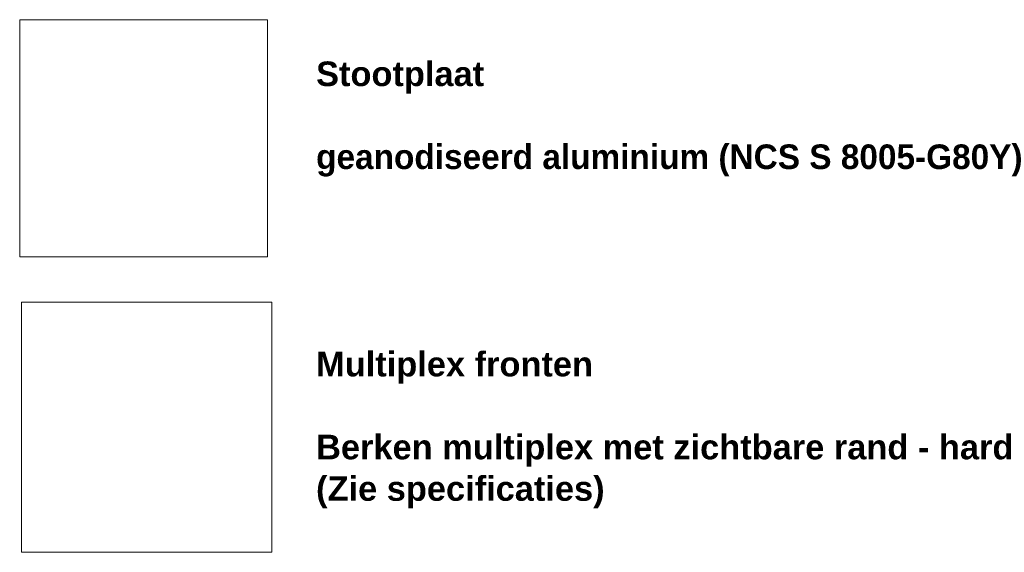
# Model space of a CAD drawing. Header units: millimetres. Extents: x 105751 to 149560, y -70775 to 99880.
# Tile 6 of 10: x 137511 to 145512, y 14428 to 18761. Entities that reach past the tile are written whole.
import ezdxf

# ---------------------------------------------------------------- set-up
doc = ezdxf.new("R2010")
doc.units = ezdxf.units.MM
doc.linetypes.add('Dash', pattern=[6.35, 3.175, -3.175])
doc.layers.add('A09-G--', color=8, linetype='Dash', lineweight=5)
doc.layers.add('A09-NT--3', color=7, linetype='Continuous', lineweight=5)
doc.styles.add('Arial_B_1', font='arialbd.ttf', dxfattribs={"height": 200})
picture_1 = doc.add_image_def('image1.jpg', size_in_pixel=(1021, 1021))
picture_2 = doc.add_image_def('image3.png', size_in_pixel=(527, 505))

msp = doc.modelspace()

# ---------------------------------------------------------------- texts
at = {"layer": 'A09-NT--3', "char_height": 200, "attachment_point": 1, "style": 'Arial_B_1', "bg_fill": 3, "box_fill_scale": 1.25, "bg_fill_color": 256, "bg_fill_true_color": 13158600, "bg_fill_transparency": 0}
for s, insert, width in [('Stootplaat ', (139919.7, 18420.5), 1771.729), ('geanodiseerd aluminium (NCS S 8005-G80Y) ', (139919.7, 17745.8), 7375.525), ('Multiplex fronten', (139919.7, 16059.3), 2773.839), ('Berken multiplex met zichtbare rand - hardwaxolie', (139919.7, 15384.6), 8241.347), ('(Zie specificaties)', (139919.7, 15047.3), 2886.075)]:
    msp.add_mtext(s, dxfattribs=dict(at, insert=insert, width=width))

# ---------------------------------------------------------------- pictures from other files: only their frames are drawn
at = {"layer": 'A09-G--'}
image = msp.add_image(picture_2, insert=(137511.5, 16830.9), size_in_units=(2013.9, 1929.9), dxfattribs=at)
image.dxf.flags = 7
image = msp.add_image(picture_1, insert=(137524.8, 14428.2), size_in_units=(2034.9, 2034.9), dxfattribs=at)
image.dxf.flags = 7

doc.saveas('drawing.dxf')
